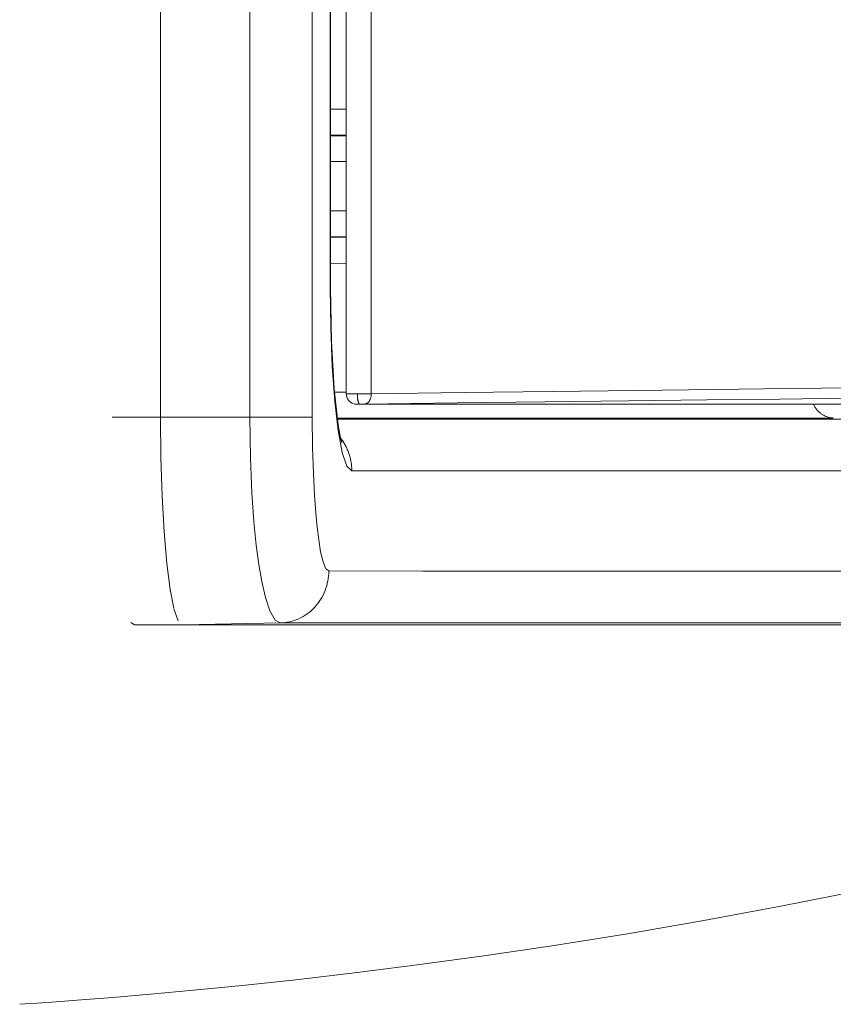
# Model space of a CAD drawing. Header units: millimetres. Extents: x -90830 to 24172, y -102460 to 73669.
# Tile 34 of 198: x -52516 to -52499, y 14500 to 14520. Entities that reach past the tile are written whole.
import ezdxf

# ---------------------------------------------------------------- set-up
doc = ezdxf.new("R2010")
doc.units = ezdxf.units.MM
doc.layers.add('at_Entity', color=253, linetype='Continuous', lineweight=9)

msp = doc.modelspace()

# ---------------------------------------------------------------- linework, layer by layer
at = {"layer": 'at_Entity'}
for p, q in [((-52512.856, 14566.176), (-52512.856, 14511.765)), ((-52512.856, 14566.176), (-52512.856, 14511.765)), ((-52511.003, 14566.176), (-52511.003, 14511.765)), ((-52509.705, 14566.176), (-52509.705, 14511.765)), ((-52509.002, 14512.252), (-52509.002, 14565.689)), ((-52508.483, 14512.251), (-52508.483, 14565.689)), ((-52509.332, 14563.482), (-52509.332, 14514.458)), ((-52509.325, 14563.482), (-52509.325, 14514.458)), ((-52509.002, 14518.162), (-52509.325, 14518.16)), ((-52509.002, 14517.62), (-52509.325, 14517.617)), ((-52509.325, 14517.608), (-52509.002, 14517.606)), ((-52509.325, 14517.072), (-52509.002, 14517.07)), ((-52509.002, 14516.049), (-52509.325, 14516.047)), ((-52509.002, 14515.513), (-52509.325, 14515.511)), ((-52509.325, 14515.502), (-52509.002, 14515.499)), ((-52509.325, 14514.959), (-52509.002, 14514.957)), ((-52509.334, 14514.458), (-52509.332, 14514.459)), ((-52509.332, 14514.458), (-52509.334, 14514.458)), ((-52509.334, 14514.458), (-52509.332, 14514.458)), ((-52509.333, 14514.457), (-52509.334, 14514.458)), ((-52509.332, 14514.458), (-52509.333, 14514.458)), ((-52509.333, 14514.458), (-52509.332, 14514.458)), ((-52509.332, 14514.458), (-52509.333, 14514.459)), ((-52509.333, 14514.459), (-52509.332, 14514.458)), ((-52509.332, 14514.458), (-52509.333, 14514.459)), ((-52509.333, 14514.459), (-52509.332, 14514.458)), ((-52509.332, 14514.458), (-52509.333, 14514.459)), ((-52509.333, 14514.459), (-52509.332, 14514.458)), ((-52509.332, 14514.458), (-52509.333, 14514.459)), ((-52509.333, 14514.459), (-52509.332, 14514.457)), ((-52509.332, 14514.459), (-52509.333, 14514.458)), ((-52509.333, 14514.458), (-52509.332, 14514.459)), ((-52509.331, 14514.459), (-52509.333, 14514.457)), ((-52509.332, 14514.458), (-52509.333, 14514.457)), ((-52509.333, 14514.457), (-52509.332, 14514.458)), ((-52509.33, 14514.458), (-52509.332, 14514.458)), ((-52509.332, 14514.458), (-52509.331, 14514.458)), ((-52509.331, 14514.458), (-52509.332, 14514.458)), ((-52509.331, 14514.459), (-52509.332, 14514.458)), ((-52509.332, 14514.459), (-52509.331, 14514.458)), ((-52509.332, 14514.458), (-52509.332, 14514.458)), ((-52509.332, 14514.458), (-52509.322, 14513.619)), ((-52509.332, 14514.457), (-52509.331, 14514.457)), ((-52509.331, 14514.458), (-52509.331, 14514.46)), ((-52509.331, 14514.46), (-52509.331, 14514.459)), ((-52509.331, 14514.457), (-52509.331, 14514.459)), ((-52509.329, 14514.458), (-52509.33, 14514.458)), ((-52509.327, 14514.458), (-52509.329, 14514.458)), ((-52509.325, 14514.458), (-52509.327, 14514.458)), ((-52509.325, 14514.458), (-52509.306, 14513.337)), ((-52509.322, 14513.619), (-52509.29, 14512.815)), ((-52509.306, 14513.337), (-52509.25, 14512.351)), ((-52509.29, 14512.815), (-52509.239, 14512.093)), ((-52509.25, 14512.351), (-52509.168, 14511.604)), ((-52509.002, 14512.285), (-52509.245, 14512.285)), ((-52509.002, 14512.252), (-52509.001, 14512.252)), ((-52508.997, 14512.207), (-52509.002, 14512.252)), ((-52509.001, 14512.252), (-52508.999, 14512.252)), ((-52508.999, 14512.252), (-52508.998, 14512.251)), ((-52508.998, 14512.251), (-52508.996, 14512.251)), ((-52508.996, 14512.251), (-52508.995, 14512.251)), ((-52508.995, 14512.251), (-52508.992, 14512.251)), ((-52508.992, 14512.251), (-52508.989, 14512.251)), ((-52508.989, 14512.251), (-52508.985, 14512.251)), ((-52508.985, 14512.251), (-52508.981, 14512.251)), ((-52508.981, 14512.251), (-52508.976, 14512.251)), ((-52508.976, 14512.251), (-52508.971, 14512.251)), ((-52508.971, 14512.251), (-52508.965, 14512.251)), ((-52508.965, 14512.251), (-52508.959, 14512.251)), ((-52508.959, 14512.251), (-52508.952, 14512.251)), ((-52508.952, 14512.251), (-52508.945, 14512.251)), ((-52508.945, 14512.251), (-52508.937, 14512.251)), ((-52508.937, 14512.251), (-52508.929, 14512.251)), ((-52508.571, 14512.251), (-52508.58, 14512.251)), ((-52508.562, 14512.251), (-52508.571, 14512.251)), ((-52508.554, 14512.251), (-52508.562, 14512.251)), ((-52508.545, 14512.251), (-52508.554, 14512.251)), ((-52508.537, 14512.251), (-52508.545, 14512.251)), ((-52508.528, 14512.251), (-52508.537, 14512.251)), ((-52508.52, 14512.251), (-52508.528, 14512.251)), ((-52508.512, 14512.251), (-52508.52, 14512.251)), ((-52508.505, 14512.251), (-52508.512, 14512.251)), ((-52508.497, 14512.251), (-52508.505, 14512.251)), ((-52508.49, 14512.251), (-52508.497, 14512.251)), ((-52508.483, 14512.251), (-52508.49, 14512.251)), ((-52508.483, 14512.251), (-52506.554, 14512.277)), ((-52508.483, 14512.241), (-52508.483, 14512.251)), ((-52506.554, 14512.277), (-52504.719, 14512.3)), ((-52504.719, 14512.3), (-52502.984, 14512.321)), ((-52502.984, 14512.321), (-52501.353, 14512.34)), ((-52501.353, 14512.34), (-52499.83, 14512.357)), ((-52499.83, 14512.357), (-52498.419, 14512.371)), ((-52509.239, 14512.093), (-52509.17, 14511.487)), ((-52508.973, 14512.143), (-52508.997, 14512.207)), ((-52508.932, 14512.09), (-52508.973, 14512.143)), ((-52508.878, 14512.054), (-52508.932, 14512.09)), ((-52508.929, 14512.251), (-52508.921, 14512.251)), ((-52508.921, 14512.251), (-52508.912, 14512.251)), ((-52508.912, 14512.251), (-52508.903, 14512.251)), ((-52508.903, 14512.251), (-52508.893, 14512.251)), ((-52508.893, 14512.251), (-52508.883, 14512.251)), ((-52508.883, 14512.251), (-52508.873, 14512.25)), ((-52508.84, 14512.041), (-52508.878, 14512.054)), ((-52508.873, 14512.25), (-52508.863, 14512.25)), ((-52508.863, 14512.25), (-52508.852, 14512.25)), ((-52508.852, 14512.25), (-52508.841, 14512.25)), ((-52508.841, 14512.25), (-52508.829, 14512.25)), ((-52508.829, 14512.25), (-52508.818, 14512.25)), ((-52508.818, 14512.25), (-52508.806, 14512.25)), ((-52508.806, 14512.25), (-52508.794, 14512.25)), ((-52508.794, 14512.25), (-52508.782, 14512.25)), ((-52508.782, 14512.25), (-52508.77, 14512.25)), ((-52508.76, 14512.25), (-52508.77, 14512.25)), ((-52508.77, 14512.25), (-52508.77, 14512.239)), ((-52508.77, 14512.239), (-52508.769, 14512.229)), ((-52508.769, 14512.229), (-52508.769, 14512.218)), ((-52508.769, 14512.218), (-52508.769, 14512.208)), ((-52508.769, 14512.208), (-52508.768, 14512.197)), ((-52508.768, 14512.197), (-52508.768, 14512.187)), ((-52508.768, 14512.187), (-52508.767, 14512.177)), ((-52508.767, 14512.177), (-52508.766, 14512.167)), ((-52508.766, 14512.167), (-52508.765, 14512.158)), ((-52508.765, 14512.158), (-52508.764, 14512.148)), ((-52508.764, 14512.148), (-52508.762, 14512.139)), ((-52508.762, 14512.139), (-52508.761, 14512.13)), ((-52508.761, 14512.13), (-52508.76, 14512.121)), ((-52508.751, 14512.25), (-52508.76, 14512.25)), ((-52508.76, 14512.121), (-52508.758, 14512.113)), ((-52508.758, 14512.113), (-52508.756, 14512.105)), ((-52508.756, 14512.105), (-52508.755, 14512.097)), ((-52508.755, 14512.097), (-52508.753, 14512.09)), ((-52508.753, 14512.09), (-52508.751, 14512.083)), ((-52508.741, 14512.25), (-52508.751, 14512.25)), ((-52508.751, 14512.083), (-52508.749, 14512.077)), ((-52508.749, 14512.077), (-52508.747, 14512.071)), ((-52508.747, 14512.071), (-52508.745, 14512.065)), ((-52508.745, 14512.065), (-52508.742, 14512.06)), ((-52508.742, 14512.06), (-52508.74, 14512.055)), ((-52508.732, 14512.25), (-52508.741, 14512.25)), ((-52508.74, 14512.055), (-52508.738, 14512.051)), ((-52508.738, 14512.051), (-52508.736, 14512.047)), ((-52508.736, 14512.047), (-52508.733, 14512.044)), ((-52508.722, 14512.25), (-52508.732, 14512.25)), ((-52508.713, 14512.25), (-52508.722, 14512.25)), ((-52508.703, 14512.25), (-52508.713, 14512.25)), ((-52508.693, 14512.25), (-52508.703, 14512.25)), ((-52508.684, 14512.25), (-52508.693, 14512.25)), ((-52508.674, 14512.25), (-52508.684, 14512.25)), ((-52508.664, 14512.25), (-52508.674, 14512.25)), ((-52508.655, 14512.25), (-52508.664, 14512.25)), ((-52508.645, 14512.251), (-52508.655, 14512.25)), ((-52508.636, 14512.251), (-52508.645, 14512.251)), ((-52508.626, 14512.251), (-52508.636, 14512.251)), ((-52508.617, 14512.251), (-52508.626, 14512.251)), ((-52508.619, 14512.036), (-52506.698, 14512.061)), ((-52508.608, 14512.251), (-52508.617, 14512.251)), ((-52508.598, 14512.251), (-52508.608, 14512.251)), ((-52508.589, 14512.251), (-52508.598, 14512.251)), ((-52508.58, 14512.251), (-52508.589, 14512.251)), ((-52508.579, 14512.046), (-52508.572, 14512.049)), ((-52508.572, 14512.049), (-52508.566, 14512.053)), ((-52508.566, 14512.053), (-52508.56, 14512.058)), ((-52508.56, 14512.058), (-52508.554, 14512.062)), ((-52508.554, 14512.062), (-52508.548, 14512.068)), ((-52508.548, 14512.068), (-52508.542, 14512.073)), ((-52508.542, 14512.073), (-52508.537, 14512.079)), ((-52508.537, 14512.079), (-52508.532, 14512.086)), ((-52508.532, 14512.086), (-52508.527, 14512.093)), ((-52508.527, 14512.093), (-52508.522, 14512.1)), ((-52508.522, 14512.1), (-52508.517, 14512.108)), ((-52508.517, 14512.108), (-52508.513, 14512.116)), ((-52508.513, 14512.116), (-52508.509, 14512.124)), ((-52508.509, 14512.124), (-52508.505, 14512.133)), ((-52508.505, 14512.133), (-52508.501, 14512.142)), ((-52508.501, 14512.142), (-52508.498, 14512.151)), ((-52508.498, 14512.151), (-52508.495, 14512.16)), ((-52508.495, 14512.16), (-52508.492, 14512.17)), ((-52508.492, 14512.17), (-52508.49, 14512.179)), ((-52508.49, 14512.179), (-52508.488, 14512.189)), ((-52508.488, 14512.189), (-52508.486, 14512.199)), ((-52508.486, 14512.199), (-52508.485, 14512.21)), ((-52508.485, 14512.21), (-52508.484, 14512.22)), ((-52508.484, 14512.22), (-52508.483, 14512.23)), ((-52508.483, 14512.23), (-52508.483, 14512.241)), ((-52506.698, 14512.061), (-52504.87, 14512.085)), ((-52504.87, 14512.085), (-52503.142, 14512.106)), ((-52503.142, 14512.106), (-52501.517, 14512.125)), ((-52501.517, 14512.125), (-52500, 14512.142)), ((-52500, 14512.142), (-52498.594, 14512.156)), ((-52508.824, 14512.038), (-52508.84, 14512.041)), ((-52508.816, 14512.037), (-52508.824, 14512.038)), ((-52508.811, 14512.037), (-52508.816, 14512.037)), ((-52508.807, 14512.036), (-52508.811, 14512.037)), ((-52508.802, 14512.036), (-52508.807, 14512.036)), ((-52508.794, 14512.036), (-52508.802, 14512.036)), ((-52508.776, 14512.035), (-52508.794, 14512.036)), ((-52508.75, 14512.035), (-52508.776, 14512.035)), ((-52508.718, 14512.034), (-52508.75, 14512.035)), ((-52508.733, 14512.044), (-52508.731, 14512.041)), ((-52508.731, 14512.041), (-52508.728, 14512.038)), ((-52508.728, 14512.038), (-52508.726, 14512.037)), ((-52508.726, 14512.037), (-52508.723, 14512.035)), ((-52508.723, 14512.035), (-52508.721, 14512.035)), ((-52508.721, 14512.035), (-52508.718, 14512.034)), ((-52508.715, 14512.034), (-52508.718, 14512.034)), ((-52493.374, 14512.034), (-52508.718, 14512.034)), ((-52508.712, 14512.034), (-52508.715, 14512.034)), ((-52508.709, 14512.034), (-52508.712, 14512.034)), ((-52508.705, 14512.035), (-52508.709, 14512.034)), ((-52508.702, 14512.035), (-52508.705, 14512.035)), ((-52508.699, 14512.035), (-52508.702, 14512.035)), ((-52508.695, 14512.035), (-52508.699, 14512.035)), ((-52508.692, 14512.035), (-52508.695, 14512.035)), ((-52508.689, 14512.035), (-52508.692, 14512.035)), ((-52508.685, 14512.035), (-52508.689, 14512.035)), ((-52508.682, 14512.035), (-52508.685, 14512.035)), ((-52508.679, 14512.035), (-52508.682, 14512.035)), ((-52508.675, 14512.035), (-52508.679, 14512.035)), ((-52508.672, 14512.035), (-52508.675, 14512.035)), ((-52508.669, 14512.035), (-52508.672, 14512.035)), ((-52508.666, 14512.035), (-52508.669, 14512.035)), ((-52508.662, 14512.035), (-52508.666, 14512.035)), ((-52508.659, 14512.035), (-52508.662, 14512.035)), ((-52508.656, 14512.035), (-52508.659, 14512.035)), ((-52508.653, 14512.035), (-52508.656, 14512.035)), ((-52508.65, 14512.035), (-52508.653, 14512.035)), ((-52508.647, 14512.036), (-52508.65, 14512.035)), ((-52508.644, 14512.036), (-52508.647, 14512.036)), ((-52508.641, 14512.036), (-52508.644, 14512.036)), ((-52508.638, 14512.036), (-52508.641, 14512.036)), ((-52508.635, 14512.036), (-52508.638, 14512.036)), ((-52508.632, 14512.036), (-52508.635, 14512.036)), ((-52508.629, 14512.036), (-52508.632, 14512.036)), ((-52508.627, 14512.036), (-52508.629, 14512.036)), ((-52508.624, 14512.036), (-52508.627, 14512.036)), ((-52508.621, 14512.036), (-52508.624, 14512.036)), ((-52508.619, 14512.036), (-52508.621, 14512.036)), ((-52508.619, 14512.036), (-52508.612, 14512.036)), ((-52508.612, 14512.036), (-52508.605, 14512.037)), ((-52508.605, 14512.037), (-52508.599, 14512.039)), ((-52508.599, 14512.039), (-52508.592, 14512.041)), ((-52508.592, 14512.041), (-52508.585, 14512.043)), ((-52508.585, 14512.043), (-52508.579, 14512.046)), ((-52499.304, 14512.034), (-52499.296, 14512.019)), ((-52499.296, 14512.019), (-52499.288, 14512.003)), ((-52499.288, 14512.003), (-52499.28, 14511.989)), ((-52499.28, 14511.989), (-52499.271, 14511.974)), ((-52499.271, 14511.974), (-52499.261, 14511.96)), ((-52499.261, 14511.96), (-52499.251, 14511.946)), ((-52499.251, 14511.946), (-52499.241, 14511.932)), ((-52499.241, 14511.932), (-52499.23, 14511.919)), ((-52499.23, 14511.919), (-52499.219, 14511.906)), ((-52499.219, 14511.906), (-52499.208, 14511.894)), ((-52499.208, 14511.894), (-52499.196, 14511.882)), ((-52499.196, 14511.882), (-52499.184, 14511.87)), ((-52499.184, 14511.87), (-52499.171, 14511.859)), ((-52499.171, 14511.859), (-52499.158, 14511.849)), ((-52499.158, 14511.849), (-52499.145, 14511.839)), ((-52512.856, 14511.765), (-52513.86, 14511.765)), ((-52512.847, 14510.93), (-52512.856, 14511.765)), ((-52511.003, 14511.765), (-52512.856, 14511.765)), ((-52512.847, 14510.929), (-52512.856, 14511.765)), ((-52510.949, 14511.765), (-52511.003, 14511.765)), ((-52511.003, 14511.765), (-52510.991, 14510.917)), ((-52510.894, 14511.765), (-52510.949, 14511.765)), ((-52510.839, 14511.765), (-52510.894, 14511.765)), ((-52510.783, 14511.765), (-52510.839, 14511.765)), ((-52510.727, 14511.765), (-52510.783, 14511.765)), ((-52510.671, 14511.765), (-52510.727, 14511.765)), ((-52510.616, 14511.765), (-52510.671, 14511.765)), ((-52510.56, 14511.765), (-52510.616, 14511.765)), ((-52510.506, 14511.765), (-52510.56, 14511.765)), ((-52510.452, 14511.765), (-52510.506, 14511.765)), ((-52510.398, 14511.765), (-52510.452, 14511.765)), ((-52510.346, 14511.765), (-52510.398, 14511.765)), ((-52510.295, 14511.765), (-52510.346, 14511.765)), ((-52510.245, 14511.765), (-52510.295, 14511.765)), ((-52510.196, 14511.765), (-52510.245, 14511.765)), ((-52510.149, 14511.765), (-52510.196, 14511.765)), ((-52510.104, 14511.765), (-52510.149, 14511.765)), ((-52510.061, 14511.765), (-52510.104, 14511.765)), ((-52510.019, 14511.765), (-52510.061, 14511.765)), ((-52509.98, 14511.765), (-52510.019, 14511.765)), ((-52509.943, 14511.765), (-52509.98, 14511.765)), ((-52509.908, 14511.765), (-52509.943, 14511.765)), ((-52509.875, 14511.765), (-52509.908, 14511.765)), ((-52509.845, 14511.765), (-52509.875, 14511.765)), ((-52509.818, 14511.765), (-52509.845, 14511.765)), ((-52509.793, 14511.765), (-52509.818, 14511.765)), ((-52509.771, 14511.765), (-52509.793, 14511.765)), ((-52509.752, 14511.765), (-52509.771, 14511.765)), ((-52509.736, 14511.765), (-52509.752, 14511.765)), ((-52509.723, 14511.765), (-52509.736, 14511.765)), ((-52509.712, 14511.765), (-52509.723, 14511.765)), ((-52509.705, 14511.765), (-52509.712, 14511.765)), ((-52509.705, 14511.765), (-52509.698, 14511.132)), ((-52508.278, 14511.747), (-52509.188, 14511.747)), ((-52509.185, 14511.726), (-52507.735, 14511.726)), ((-52505.606, 14511.747), (-52508.278, 14511.747)), ((-52507.735, 14511.726), (-52505.073, 14511.726)), ((-52502.442, 14511.747), (-52505.606, 14511.747)), ((-52505.073, 14511.726), (-52501.922, 14511.726)), ((-52498.89, 14511.747), (-52502.442, 14511.747)), ((-52501.922, 14511.726), (-52498.343, 14511.726)), ((-52499.145, 14511.839), (-52499.132, 14511.829)), ((-52499.132, 14511.829), (-52499.118, 14511.82)), ((-52499.118, 14511.82), (-52499.104, 14511.811)), ((-52499.104, 14511.811), (-52499.09, 14511.803)), ((-52499.09, 14511.803), (-52499.076, 14511.795)), ((-52499.076, 14511.795), (-52499.061, 14511.788)), ((-52499.061, 14511.788), (-52499.046, 14511.782)), ((-52499.046, 14511.782), (-52499.031, 14511.776)), ((-52499.031, 14511.776), (-52499.016, 14511.77)), ((-52499.016, 14511.77), (-52499, 14511.765)), ((-52499, 14511.765), (-52498.985, 14511.761)), ((-52498.985, 14511.761), (-52498.969, 14511.757)), ((-52498.969, 14511.757), (-52498.954, 14511.754)), ((-52498.954, 14511.754), (-52498.938, 14511.751)), ((-52498.938, 14511.751), (-52498.922, 14511.749)), ((-52498.922, 14511.749), (-52498.906, 14511.748)), ((-52498.906, 14511.748), (-52498.89, 14511.747)), ((-52509.17, 14511.487), (-52509.086, 14511.03)), ((-52509.168, 14511.604), (-52509.127, 14511.373)), ((-52511, 14511.356), (-52511, 14511.356)), ((-52510.999, 14511.28), (-52510.999, 14511.28)), ((-52509.127, 14511.373), (-52509.098, 14511.25)), ((-52509.105, 14511.314), (-52509.118, 14511.332)), ((-52509.091, 14511.296), (-52509.105, 14511.314)), ((-52509.098, 14511.25), (-52509.089, 14511.222)), ((-52509.078, 14511.277), (-52509.091, 14511.296)), ((-52509.066, 14511.258), (-52509.078, 14511.277)), ((-52509.053, 14511.239), (-52509.066, 14511.258)), ((-52509.041, 14511.219), (-52509.053, 14511.239)), ((-52509.698, 14511.132), (-52509.682, 14510.593)), ((-52509.086, 14511.03), (-52508.989, 14510.745)), ((-52509.03, 14511.2), (-52509.041, 14511.219)), ((-52509.019, 14511.18), (-52509.03, 14511.2)), ((-52509.008, 14511.159), (-52509.019, 14511.18)), ((-52508.998, 14511.139), (-52509.008, 14511.159)), ((-52508.988, 14511.118), (-52508.998, 14511.139)), ((-52508.979, 14511.097), (-52508.988, 14511.118)), ((-52508.97, 14511.076), (-52508.979, 14511.097)), ((-52508.962, 14511.055), (-52508.97, 14511.076)), ((-52508.954, 14511.033), (-52508.962, 14511.055)), ((-52508.946, 14511.012), (-52508.954, 14511.033)), ((-52512.823, 14510.122), (-52512.847, 14510.93)), ((-52512.823, 14510.122), (-52512.847, 14510.929)), ((-52510.991, 14510.917), (-52510.96, 14510.197)), ((-52508.939, 14510.99), (-52508.946, 14511.012)), ((-52508.932, 14510.968), (-52508.939, 14510.99)), ((-52508.926, 14510.946), (-52508.932, 14510.968)), ((-52508.92, 14510.923), (-52508.926, 14510.946)), ((-52508.915, 14510.901), (-52508.92, 14510.923)), ((-52508.91, 14510.878), (-52508.915, 14510.901)), ((-52508.905, 14510.856), (-52508.91, 14510.878)), ((-52508.901, 14510.833), (-52508.905, 14510.856)), ((-52508.898, 14510.81), (-52508.901, 14510.833)), ((-52508.989, 14510.745), (-52508.886, 14510.649)), ((-52508.895, 14510.787), (-52508.898, 14510.81)), ((-52508.892, 14510.764), (-52508.895, 14510.787)), ((-52508.89, 14510.741), (-52508.892, 14510.764)), ((-52508.888, 14510.718), (-52508.89, 14510.741)), ((-52508.887, 14510.695), (-52508.888, 14510.718)), ((-52508.886, 14510.672), (-52508.887, 14510.695)), ((-52508.886, 14510.649), (-52508.886, 14510.672)), ((-52508.886, 14510.649), (-52507.411, 14510.649)), ((-52507.411, 14510.649), (-52502.236, 14510.649)), ((-52502.236, 14510.649), (-52497.403, 14510.649)), ((-52509.682, 14510.593), (-52509.659, 14510.144)), ((-52512.82, 14510.064), (-52512.823, 14510.122)), ((-52512.782, 14509.382), (-52512.823, 14510.122)), ((-52510.96, 14510.197), (-52510.917, 14509.595)), ((-52509.659, 14510.144), (-52509.633, 14509.78)), ((-52510.917, 14509.595), (-52510.868, 14509.108)), ((-52509.633, 14509.78), (-52509.605, 14509.48)), ((-52512.783, 14509.383), (-52512.789, 14509.483)), ((-52509.605, 14509.48), (-52509.572, 14509.215)), ((-52512.727, 14508.727), (-52512.783, 14509.383)), ((-52512.727, 14508.726), (-52512.782, 14509.382)), ((-52509.572, 14509.215), (-52509.532, 14508.968)), ((-52510.868, 14509.108), (-52510.815, 14508.707)), ((-52509.532, 14508.968), (-52509.482, 14508.758)), ((-52512.658, 14508.187), (-52512.727, 14508.727)), ((-52512.658, 14508.187), (-52512.727, 14508.726)), ((-52510.815, 14508.707), (-52510.754, 14508.353)), ((-52509.482, 14508.758), (-52509.423, 14508.616)), ((-52509.423, 14508.616), (-52509.364, 14508.571)), ((-52509.383, 14508.363), (-52509.375, 14508.415)), ((-52509.375, 14508.415), (-52509.369, 14508.466)), ((-52509.369, 14508.466), (-52509.365, 14508.519)), ((-52509.365, 14508.519), (-52509.364, 14508.571)), ((-52509.364, 14508.571), (-52507.411, 14508.57)), ((-52507.411, 14508.57), (-52502.236, 14508.57)), ((-52502.236, 14508.57), (-52495.572, 14508.57)), ((-52512.654, 14508.159), (-52512.658, 14508.187)), ((-52512.582, 14507.801), (-52512.658, 14508.187)), ((-52510.754, 14508.353), (-52510.679, 14508.023)), ((-52509.46, 14508.115), (-52509.44, 14508.163)), ((-52509.44, 14508.163), (-52509.422, 14508.212)), ((-52509.422, 14508.212), (-52509.407, 14508.262)), ((-52509.407, 14508.262), (-52509.394, 14508.312)), ((-52509.394, 14508.312), (-52509.383, 14508.363)), ((-52510.679, 14508.023), (-52510.586, 14507.743)), ((-52509.561, 14507.935), (-52509.533, 14507.978)), ((-52509.533, 14507.978), (-52509.506, 14508.023)), ((-52509.506, 14508.023), (-52509.482, 14508.068)), ((-52509.482, 14508.068), (-52509.46, 14508.115)), ((-52512.49, 14507.539), (-52512.579, 14507.788)), ((-52509.73, 14507.745), (-52509.693, 14507.779)), ((-52509.693, 14507.779), (-52509.657, 14507.816)), ((-52509.657, 14507.816), (-52509.623, 14507.854)), ((-52509.623, 14507.854), (-52509.591, 14507.894)), ((-52509.591, 14507.894), (-52509.561, 14507.935)), ((-52510.586, 14507.743), (-52510.478, 14507.553)), ((-52510.478, 14507.553), (-52510.37, 14507.494)), ((-52510.077, 14507.544), (-52510.03, 14507.562)), ((-52510.03, 14507.562), (-52509.984, 14507.581)), ((-52509.984, 14507.581), (-52509.938, 14507.603)), ((-52509.938, 14507.603), (-52509.894, 14507.627)), ((-52509.894, 14507.627), (-52509.851, 14507.653)), ((-52509.851, 14507.653), (-52509.81, 14507.682)), ((-52509.81, 14507.682), (-52509.769, 14507.712)), ((-52509.769, 14507.712), (-52509.73, 14507.745)), ((-52513.4, 14507.455), (-52513.472, 14507.504)), ((-52512.396, 14507.455), (-52513.4, 14507.455)), ((-52510.37, 14507.494), (-52512.396, 14507.455)), ((-52512.396, 14507.455), (-52508.084, 14507.455)), ((-52510.37, 14507.494), (-52510.32, 14507.496)), ((-52510.37, 14507.494), (-52508.486, 14507.493)), ((-52510.32, 14507.496), (-52510.271, 14507.501)), ((-52510.271, 14507.501), (-52510.222, 14507.508)), ((-52510.222, 14507.508), (-52510.173, 14507.518)), ((-52510.173, 14507.518), (-52510.124, 14507.53)), ((-52510.124, 14507.53), (-52510.077, 14507.544)), ((-52508.486, 14507.493), (-52506.123, 14507.493)), ((-52508.084, 14507.455), (-52505.231, 14507.455)), ((-52506.931, 14507.455), (-52498.521, 14507.455)), ((-52506.123, 14507.493), (-52503.304, 14507.493)), ((-52505.231, 14507.455), (-52498.521, 14507.455)), ((-52503.304, 14507.493), (-52500.065, 14507.493)), ((-52500.065, 14507.493), (-52496.518, 14507.493)), ((-52498.273, 14501.951), (-52499.946, 14501.617)), ((-52499.946, 14501.617), (-52501.577, 14501.314)), ((-52501.577, 14501.314), (-52503.159, 14501.041)), ((-52503.159, 14501.041), (-52504.684, 14500.797)), ((-52504.684, 14500.797), (-52506.143, 14500.581)), ((-52506.143, 14500.581), (-52507.529, 14500.391)), ((-52508.832, 14500.227), (-52510.045, 14500.086)), ((-52507.529, 14500.391), (-52508.832, 14500.227)), ((-52510.045, 14500.086), (-52511.16, 14499.967)), ((-52513.066, 14499.785), (-52513.844, 14499.719)), ((-52512.169, 14499.867), (-52513.066, 14499.785)), ((-52511.16, 14499.967), (-52512.169, 14499.867)), ((-52515.675, 14499.582), (-52515.78, 14499.575)), ((-52515.417, 14499.599), (-52515.675, 14499.582)), ((-52515.024, 14499.628), (-52515.417, 14499.599)), ((-52514.498, 14499.667), (-52515.024, 14499.628)), ((-52513.844, 14499.719), (-52514.498, 14499.667))]:
    msp.add_line(p, q, dxfattribs=at)

doc.saveas('drawing.dxf')
